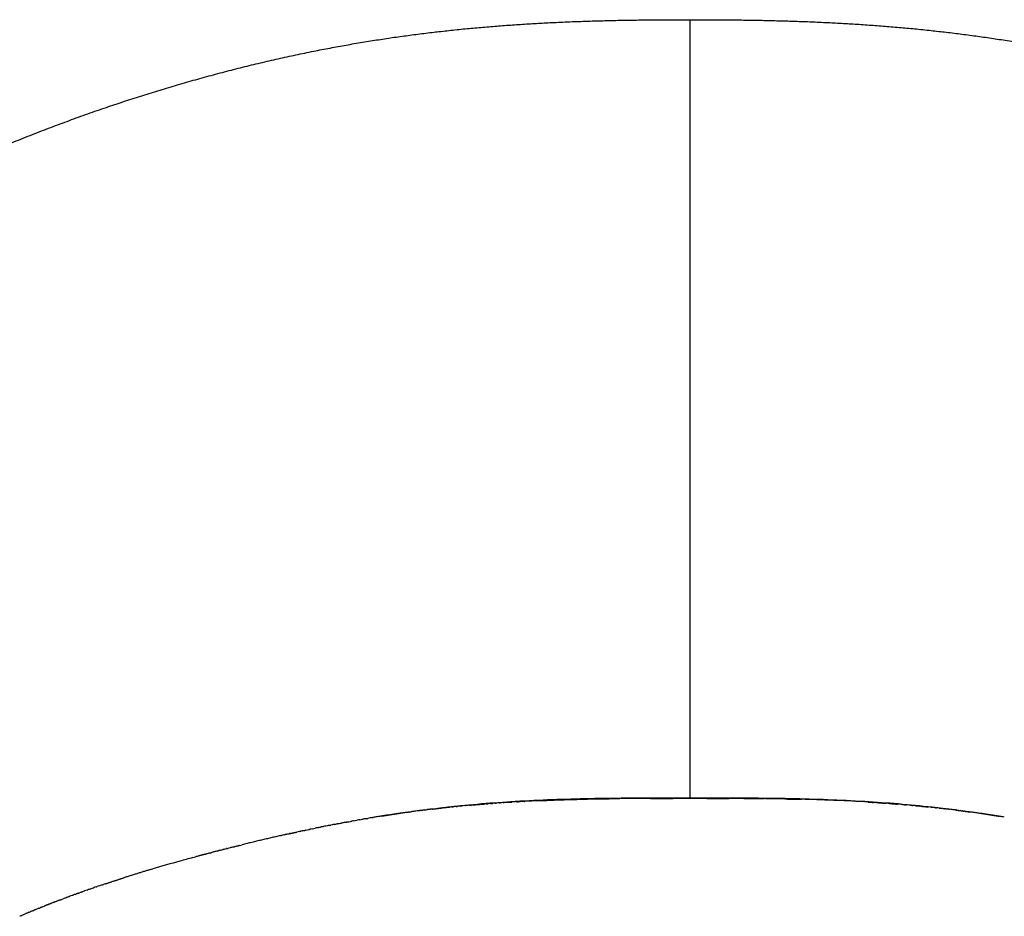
# Model space of a CAD drawing. Header units: millimetres. Extents: x -1034 to 742, y 1139 to 3175.
# Tile 9 of 15: x 271 to 464, y 1573 to 1749. Entities that reach past the tile are written whole.
import ezdxf

# ---------------------------------------------------------------- set-up
doc = ezdxf.new("R2010")
doc.units = ezdxf.units.MM
doc.header["$MEASUREMENT"] = 0
doc.layers.add('2DVýkres$viditelné$tečné', color=7, linetype='Continuous', true_color=0x000000)
doc.layers.add('2DVýkres$viditelné$čáry', color=7, linetype='Continuous', true_color=0x000000)

msp = doc.modelspace()

# ---------------------------------------------------------------- linework, layer by layer
at = {"layer": '2DVýkres$viditelné$tečné'}
for points, degree in [([(402.39, 1748.68), (402.39, 1698.45), (402.39, 1648.23), (402.39, 1598.01)], 3), ([(402.39, 1598.01), (402.39, 1597.03), (402.39, 1596.06)], 2), ([(402.39, 1596.06), (402.39, 1596), (402.39, 1595.94)], 2)]:
    msp.add_open_spline(points, degree=degree, dxfattribs=at)
at = {"layer": '2DVýkres$viditelné$čáry'}
for points, weights, knots in [([(166.79, 1654.51), (169.55, 1657.67), (172.41, 1660.74), (175.35, 1663.74), (178.26, 1666.7), (181.26, 1669.59), (184.34, 1672.39), (187.39, 1675.17), (190.52, 1677.87), (193.71, 1680.49), (196.89, 1683.09), (200.13, 1685.61), (203.43, 1688.05), (209.96, 1692.88), (216.73, 1697.41), (223.69, 1701.65), (230.54, 1705.82), (237.57, 1709.71), (244.75, 1713.34), (258.57, 1720.32), (273.04, 1726.38), (287.74, 1731.41), (301.21, 1736.01), (315.23, 1739.85), (329.23, 1742.62), (341.81, 1745.12), (354.18, 1746.71), (378.88, 1748.46), (390.46, 1748.68), (402.39, 1748.68)], [1, 0.999719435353, 0.999719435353, 1, 0.999745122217, 0.999745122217, 1, 0.999770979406, 0.999770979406, 1, 0.999796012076, 0.999796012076, 1, 1, 1, 1, 1, 1, 1, 1, 1, 1, 1, 1, 1, 1, 1, 1, 1, 1], [0, 0, 0, 0, 12.583052, 12.583052, 12.583052, 25.063124, 25.063124, 25.063124, 37.453896, 37.453896, 37.453896, 49.76698, 49.76698, 49.76698, 74.468849, 74.468849, 74.468849, 98.771702, 98.771702, 98.771702, 145.723938, 145.723938, 145.723938, 188.881394, 188.881394, 188.881394, 227.016168, 227.016168, 262.48377, 262.48377, 262.48377, 262.48377]), ([(402.39, 1748.68), (414.32, 1748.68), (425.89, 1748.46), (450.6, 1746.71), (462.96, 1745.12), (475.54, 1742.62), (489.55, 1739.85), (503.57, 1736.01), (517.04, 1731.41), (531.74, 1726.38), (546.21, 1720.32), (560.03, 1713.34), (567.2, 1709.71), (574.24, 1705.82), (581.09, 1701.65), (588.05, 1697.41), (594.82, 1692.88), (601.35, 1688.05), (604.65, 1685.61), (607.89, 1683.09), (611.06, 1680.49), (614.26, 1677.87), (617.39, 1675.17), (620.44, 1672.39), (623.52, 1669.59), (626.51, 1666.7), (629.43, 1663.74), (632.37, 1660.74), (635.22, 1657.67), (637.99, 1654.51)], [1, 1, 1, 1, 1, 1, 1, 1, 1, 1, 1, 1, 1, 1, 1, 1, 1, 1, 0.999796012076, 0.999796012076, 1, 0.999770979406, 0.999770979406, 1, 0.999745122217, 0.999745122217, 1, 0.999719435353, 0.999719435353, 1], [0, 0, 0, 0, 35.467602, 35.467602, 73.602375, 73.602375, 73.602375, 116.759832, 116.759832, 116.759832, 163.712067, 163.712067, 163.712067, 188.014921, 188.014921, 188.014921, 212.71679, 212.71679, 212.71679, 225.029873, 225.029873, 225.029873, 237.420645, 237.420645, 237.420645, 249.900717, 249.900717, 249.900717, 262.48377, 262.48377, 262.48377, 262.48377])]:
    msp.add_rational_spline(points, weights, degree=3, knots=knots, dxfattribs=at)
for points, knots in [([(341.97, 1592.46), (344.15, 1592.82), (348.46, 1593.48), (357.17, 1594.57), (368.55, 1595.5), (380.57, 1595.92), (392, 1596.06), (398.57, 1596.06), (402.39, 1596.06)], [0, 0, 0, 0, 6.642814, 13.0672, 26.318708, 40.889569, 49.153021, 60.604719, 60.604719, 60.604719, 60.604719]), ([(393.56, 1595.92), (388.44, 1595.9), (383.33, 1595.85), (374.59, 1595.58), (371.02, 1595.43), (367.45, 1595.21)], [8.821891, 8.821891, 8.821891, 8.821891, 24.208215, 24.208215, 34.951506, 34.951506, 34.951506, 34.951506]), ([(372.33, 1595.47), (372.99, 1595.49), (374.29, 1595.55), (376.91, 1595.65), (381.7, 1595.79), (385.84, 1595.86), (388.67, 1595.89)], [0, 0, 0, 0, 1.957583, 3.922253, 7.851564, 16.342121, 16.342121, 16.342121, 16.342121]), ([(402.39, 1596.06), (406.17, 1596.06), (412.75, 1596.06), (424.19, 1595.92), (436.24, 1595.5), (449.83, 1594.39), (458.51, 1593.17), (462.82, 1592.46)], [0, 0, 0, 0, 11.352101, 19.738413, 34.300725, 47.53328, 60.614254, 60.614254, 60.614254, 60.614254]), ([(437.33, 1595.21), (433.76, 1595.43), (430.19, 1595.58), (421.45, 1595.85), (416.34, 1595.9), (411.22, 1595.92)], [114.629017, 114.629017, 114.629017, 114.629017, 125.372308, 125.372308, 140.758632, 140.758632, 140.758632, 140.758632]), ([(335.21, 1591.31), (335.41, 1591.34), (335.61, 1591.38), (335.91, 1591.43), (336.01, 1591.45), (336.1, 1591.47)], [0.6192645, 0.6192645, 0.6192645, 0.6192645, 1.2401534, 1.2401534, 1.5321001, 1.5321001, 1.5321001, 1.5321001]), ([(336.43, 1591.53), (336.63, 1591.56), (336.83, 1591.6), (337.07, 1591.64), (337.11, 1591.65), (337.14, 1591.65)], [1.8614912, 1.8614912, 1.8614912, 1.8614912, 2.4828292, 2.4828292, 2.5918629, 2.5918629, 2.5918629, 2.5918629]), ([(329.63, 1590.23), (329.6, 1590.23), (329.56, 1590.22), (329.44, 1590.19), (329.36, 1590.18), (329.27, 1590.16)], [5.0709928, 5.0709928, 5.0709928, 5.0709928, 5.1811213, 5.1811213, 5.4448001, 5.4448001, 5.4448001, 5.4448001]), ([(331.46, 1590.6), (331.3, 1590.56), (331.13, 1590.53), (330.82, 1590.47), (330.67, 1590.44), (330.52, 1590.41)], [22.909139, 22.909139, 22.909139, 22.909139, 23.4221635, 23.4221635, 23.8704472, 23.8704472, 23.8704472, 23.8704472]), ([(304.88, 1584.32), (304.04, 1584.09), (303.19, 1583.86), (300.58, 1583.13), (298.81, 1582.62), (297.05, 1582.1)], [50.287841, 50.287841, 50.287841, 50.287841, 52.915373, 52.915373, 58.440912, 58.440912, 58.440912, 58.440912])]:
    msp.add_open_spline(points, degree=3, knots=knots, dxfattribs=at)
for points, degree in [([(366.69, 1595.16), (366.44, 1595.15), (366.19, 1595.13), (365.94, 1595.11)], 3), ([(367.45, 1595.21), (367.2, 1595.19), (366.95, 1595.18), (366.69, 1595.16)], 3), ([(366.69, 1595.16), (366.95, 1595.18), (367.2, 1595.19), (367.45, 1595.21)], 3), ([(368.35, 1595.26), (368.6, 1595.27), (368.84, 1595.29), (369.09, 1595.3)], 3), ([(369.89, 1595.35), (369.62, 1595.33), (369.36, 1595.32), (369.09, 1595.3)], 3), ([(369.89, 1595.35), (369.9, 1595.35), (369.9, 1595.35), (369.91, 1595.35)], 3), ([(370.71, 1595.39), (370.44, 1595.37), (370.17, 1595.36), (369.91, 1595.35)], 3), ([(370.71, 1595.39), (370.71, 1595.39), (370.72, 1595.39), (370.72, 1595.39)], 3), ([(371.52, 1595.43), (371.25, 1595.41), (370.99, 1595.4), (370.72, 1595.39)], 3), ([(371.52, 1595.43), (371.53, 1595.43), (371.53, 1595.43), (371.54, 1595.43)], 3), ([(372.33, 1595.47), (372.07, 1595.45), (371.81, 1595.44), (371.54, 1595.43)], 3), ([(394.66, 1595.93), (394.3, 1595.93), (393.93, 1595.92), (393.56, 1595.92)], 3), ([(411.22, 1595.92), (410.85, 1595.92), (410.48, 1595.93), (410.11, 1595.93)], 3), ([(436.43, 1595.26), (432.37, 1595.49), (428.31, 1595.65), (424.24, 1595.75)], 3), ([(438.16, 1595.16), (438.06, 1595.16), (437.95, 1595.17), (437.84, 1595.18)], 3), ([(438.88, 1595.11), (438.71, 1595.12), (438.53, 1595.13), (438.36, 1595.14)], 3), ([(346.77, 1593.18), (346.89, 1593.19), (347, 1593.21), (347.12, 1593.23)], 3), ([(347.38, 1593.26), (347.29, 1593.25), (347.21, 1593.24), (347.12, 1593.23)], 3), ([(347.38, 1593.26), (347.54, 1593.28), (347.7, 1593.31), (347.87, 1593.33)], 3), ([(348.59, 1593.42), (348.35, 1593.39), (348.11, 1593.36), (347.87, 1593.33)], 3), ([(348.62, 1593.43), (348.61, 1593.43), (348.6, 1593.43), (348.59, 1593.42)], 3), ([(349.2, 1593.5), (349, 1593.48), (348.81, 1593.45), (348.62, 1593.43)], 3), ([(349.2, 1593.5), (349.25, 1593.51), (349.31, 1593.52), (349.36, 1593.53)], 3), ([(349.8, 1593.58), (349.66, 1593.56), (349.51, 1593.55), (349.36, 1593.53)], 3), ([(349.8, 1593.58), (349.87, 1593.59), (349.94, 1593.6), (350.01, 1593.61)], 3), ([(350.11, 1593.62), (350.08, 1593.62), (350.05, 1593.61), (350.01, 1593.61)], 3), ([(350.41, 1593.66), (350.31, 1593.65), (350.21, 1593.63), (350.11, 1593.62)], 3), ([(350.41, 1593.66), (350.56, 1593.68), (350.71, 1593.7), (350.86, 1593.72)], 3), ([(354.04, 1594.09), (353.98, 1594.08), (353.92, 1594.07), (353.87, 1594.07)], 3), ([(354.04, 1594.09), (354.23, 1594.11), (354.43, 1594.13), (354.62, 1594.15)], 3), ([(354.88, 1594.18), (354.79, 1594.17), (354.71, 1594.16), (354.62, 1594.15)], 3), ([(354.88, 1594.18), (354.99, 1594.19), (355.1, 1594.2), (355.21, 1594.21)], 3), ([(355.37, 1594.23), (355.32, 1594.22), (355.27, 1594.22), (355.21, 1594.21)], 3), ([(355.72, 1594.26), (355.6, 1594.25), (355.49, 1594.24), (355.37, 1594.23)], 3), ([(355.72, 1594.26), (355.86, 1594.28), (355.99, 1594.29), (356.12, 1594.31)], 3), ([(356.56, 1594.35), (356.42, 1594.33), (356.27, 1594.32), (356.12, 1594.31)], 3), ([(356.56, 1594.35), (356.67, 1594.36), (356.77, 1594.37), (356.88, 1594.38)], 3), ([(357.4, 1594.43), (357.23, 1594.41), (357.05, 1594.4), (356.88, 1594.38)], 3), ([(357.4, 1594.43), (357.48, 1594.44), (357.55, 1594.45), (357.63, 1594.45)], 3), ([(358.24, 1594.51), (358.04, 1594.49), (357.83, 1594.47), (357.63, 1594.45)], 3), ([(358.24, 1594.51), (358.29, 1594.52), (358.34, 1594.52), (358.38, 1594.52)], 3), ([(359.14, 1594.59), (358.89, 1594.57), (358.64, 1594.55), (358.38, 1594.52)], 3), ([(359.14, 1594.59), (359.39, 1594.61), (359.64, 1594.64), (359.89, 1594.66)], 3), ([(359.92, 1594.66), (359.91, 1594.66), (359.9, 1594.66), (359.89, 1594.66)], 3), ([(362.44, 1594.87), (362.34, 1594.86), (362.25, 1594.85), (362.16, 1594.84)], 3), ([(362.44, 1594.87), (362.54, 1594.87), (362.65, 1594.88), (362.76, 1594.89)], 3), ([(362.91, 1594.9), (362.86, 1594.9), (362.81, 1594.89), (362.76, 1594.89)], 3), ([(363.27, 1594.93), (363.15, 1594.92), (363.03, 1594.91), (362.91, 1594.9)], 3), ([(363.27, 1594.93), (363.4, 1594.94), (363.54, 1594.95), (363.67, 1594.96)], 3), ([(364.11, 1594.99), (363.96, 1594.98), (363.82, 1594.97), (363.67, 1594.96)], 3), ([(364.11, 1594.99), (364.21, 1595), (364.32, 1595), (364.43, 1595.01)], 3), ([(364.95, 1595.05), (364.77, 1595.04), (364.6, 1595.02), (364.43, 1595.01)], 3), ([(364.95, 1595.05), (365.02, 1595.05), (365.1, 1595.06), (365.18, 1595.06)], 3), ([(365.78, 1595.1), (365.58, 1595.09), (365.38, 1595.08), (365.18, 1595.06)], 3), ([(365.78, 1595.1), (365.83, 1595.11), (365.89, 1595.11), (365.94, 1595.11)], 3), ([(438.88, 1595.11), (438.92, 1595.11), (438.96, 1595.11), (439, 1595.1)], 3), ([(439.4, 1595.08), (439.26, 1595.09), (439.13, 1595.09), (439, 1595.1)], 3), ([(441.53, 1594.93), (441.33, 1594.94), (441.14, 1594.95), (440.95, 1594.97)], 3), ([(443.18, 1594.8), (443.13, 1594.8), (443.07, 1594.81), (443.02, 1594.81)], 3), ([(443.54, 1594.77), (443.42, 1594.78), (443.3, 1594.79), (443.18, 1594.8)], 3), ([(444.05, 1594.73), (443.88, 1594.74), (443.71, 1594.76), (443.54, 1594.77)], 3), ([(444.05, 1594.73), (444.32, 1594.71), (444.59, 1594.68), (444.86, 1594.66)], 3), ([(445.09, 1594.64), (445.01, 1594.65), (444.93, 1594.65), (444.86, 1594.66)], 3), ([(445.7, 1594.59), (445.49, 1594.61), (445.29, 1594.62), (445.09, 1594.64)], 3), ([(445.7, 1594.59), (445.84, 1594.57), (445.98, 1594.56), (446.12, 1594.55)], 3), ([(446.53, 1594.51), (446.4, 1594.52), (446.26, 1594.54), (446.12, 1594.55)], 3), ([(446.53, 1594.51), (446.81, 1594.48), (447.09, 1594.46), (447.37, 1594.43)], 3), ([(447.67, 1594.4), (447.57, 1594.41), (447.47, 1594.42), (447.37, 1594.43)], 3), ([(449.73, 1594.19), (449.56, 1594.21), (449.39, 1594.23), (449.21, 1594.25)], 3), ([(449.73, 1594.19), (449.79, 1594.19), (449.84, 1594.18), (449.9, 1594.18)], 3), ([(450.24, 1594.14), (450.13, 1594.15), (450.01, 1594.16), (449.9, 1594.18)], 3), ([(450.4, 1594.12), (450.35, 1594.13), (450.3, 1594.13), (450.24, 1594.14)], 3), ([(450.4, 1594.12), (450.51, 1594.11), (450.63, 1594.1), (450.74, 1594.09)], 3), ([(451.27, 1594.03), (451.09, 1594.05), (450.92, 1594.07), (450.74, 1594.09)], 3), ([(451.27, 1594.03), (451.44, 1594.01), (451.61, 1593.99), (451.78, 1593.97)], 3), ([(451.96, 1593.95), (451.9, 1593.96), (451.84, 1593.96), (451.78, 1593.97)], 3), ([(451.96, 1593.95), (452.07, 1593.94), (452.18, 1593.92), (452.3, 1593.91)], 3), ([(452.57, 1593.88), (452.48, 1593.89), (452.39, 1593.9), (452.3, 1593.91)], 3), ([(452.57, 1593.88), (452.65, 1593.87), (452.73, 1593.86), (452.81, 1593.85)], 3), ([(453.18, 1593.81), (453.06, 1593.82), (452.93, 1593.83), (452.81, 1593.85)], 3), ([(453.18, 1593.81), (453.23, 1593.8), (453.27, 1593.79), (453.32, 1593.79)], 3), ([(453.79, 1593.73), (453.63, 1593.75), (453.48, 1593.77), (453.32, 1593.79)], 3), ([(453.79, 1593.73), (453.8, 1593.73), (453.82, 1593.73), (453.84, 1593.73)], 3), ([(454.4, 1593.66), (454.21, 1593.68), (454.02, 1593.7), (453.84, 1593.73)], 3), ([(454.4, 1593.66), (454.55, 1593.64), (454.7, 1593.62), (454.86, 1593.6)], 3), ([(455, 1593.58), (454.96, 1593.58), (454.91, 1593.59), (454.86, 1593.6)], 3), ([(455, 1593.58), (455.13, 1593.56), (455.25, 1593.55), (455.37, 1593.53)], 3), ([(455.61, 1593.5), (455.53, 1593.51), (455.45, 1593.52), (455.37, 1593.53)], 3), ([(455.61, 1593.5), (455.7, 1593.49), (455.79, 1593.48), (455.88, 1593.47)], 3), ([(455.98, 1593.45), (455.95, 1593.46), (455.92, 1593.46), (455.88, 1593.47)], 3), ([(455.98, 1593.45), (456.05, 1593.44), (456.12, 1593.43), (456.19, 1593.42)], 3), ([(456.39, 1593.4), (456.32, 1593.41), (456.26, 1593.42), (456.19, 1593.42)], 3), ([(334.9, 1591.25), (334.96, 1591.26), (335.01, 1591.27), (335.06, 1591.28)], 3), ([(335.21, 1591.31), (335.16, 1591.3), (335.11, 1591.29), (335.06, 1591.28)], 3), ([(336.43, 1591.53), (336.32, 1591.51), (336.21, 1591.49), (336.1, 1591.47)], 3), ([(337.64, 1591.74), (337.48, 1591.71), (337.31, 1591.68), (337.14, 1591.65)], 3), ([(337.64, 1591.74), (337.82, 1591.77), (338, 1591.8), (338.18, 1591.84)], 3), ([(338.86, 1591.95), (338.64, 1591.91), (338.41, 1591.87), (338.18, 1591.84)], 3), ([(338.86, 1591.95), (338.98, 1591.97), (339.1, 1591.99), (339.23, 1592.01)], 3), ([(340.08, 1592.16), (339.8, 1592.11), (339.51, 1592.06), (339.23, 1592.01)], 3), ([(340.08, 1592.16), (340.14, 1592.17), (340.2, 1592.18), (340.26, 1592.19)], 3), ([(462.82, 1592.46), (462.89, 1592.45), (462.96, 1592.44), (463.03, 1592.43)], 3), ([(325.83, 1589.44), (325.66, 1589.41), (325.49, 1589.37), (325.32, 1589.33)], 3), ([(325.83, 1589.44), (325.91, 1589.46), (326, 1589.48), (326.09, 1589.5)], 3), ([(326.45, 1589.57), (326.33, 1589.55), (326.21, 1589.52), (326.09, 1589.5)], 3), ([(326.45, 1589.57), (326.59, 1589.6), (326.72, 1589.63), (326.86, 1589.66)], 3), ([(327.08, 1589.71), (327, 1589.69), (326.93, 1589.68), (326.86, 1589.66)], 3), ([(327.08, 1589.71), (327.26, 1589.74), (327.44, 1589.78), (327.62, 1589.82)], 3), ([(327.7, 1589.84), (327.68, 1589.83), (327.65, 1589.83), (327.62, 1589.82)], 3), ([(327.7, 1589.84), (327.76, 1589.85), (327.82, 1589.86), (327.88, 1589.87)], 3), ([(328.33, 1589.97), (328.18, 1589.94), (328.03, 1589.91), (327.88, 1589.87)], 3), ([(328.33, 1589.97), (328.52, 1590.01), (328.72, 1590.05), (328.91, 1590.09)], 3), ([(329.27, 1590.16), (329.15, 1590.14), (329.03, 1590.11), (328.91, 1590.09)], 3), ([(329.63, 1590.23), (329.73, 1590.25), (329.83, 1590.27), (329.93, 1590.29)], 3), ([(330.21, 1590.35), (330.12, 1590.33), (330.03, 1590.31), (329.93, 1590.29)], 3), ([(330.52, 1590.41), (330.42, 1590.39), (330.31, 1590.37), (330.21, 1590.35)], 3), ([(331.7, 1590.64), (331.62, 1590.63), (331.54, 1590.61), (331.46, 1590.6)], 3), ([(331.7, 1590.64), (331.8, 1590.66), (331.89, 1590.68), (331.99, 1590.7)], 3), ([(332.4, 1590.78), (332.26, 1590.75), (332.13, 1590.73), (331.99, 1590.7)], 3), ([(332.72, 1590.84), (332.61, 1590.82), (332.51, 1590.8), (332.4, 1590.78)], 3), ([(332.72, 1590.84), (332.82, 1590.86), (332.91, 1590.88), (333.01, 1590.9)], 3), ([(333.35, 1590.96), (333.23, 1590.94), (333.12, 1590.92), (333.01, 1590.9)], 3), ([(333.35, 1590.96), (333.48, 1590.99), (333.76, 1591.04), (334.04, 1591.09)], 3), ([(334.75, 1591.22), (334.51, 1591.18), (334.27, 1591.13), (334.04, 1591.09)], 3), ([(334.75, 1591.22), (334.8, 1591.23), (334.85, 1591.24), (334.9, 1591.25)], 3), ([(334.9, 1591.25), (334.9, 1591.25), (334.9, 1591.25)], 2), ([(322.08, 1588.62), (322.14, 1588.63), (322.2, 1588.64), (322.25, 1588.66)], 3), ([(322.71, 1588.76), (322.56, 1588.72), (322.4, 1588.69), (322.25, 1588.66)], 3), ([(322.71, 1588.76), (322.81, 1588.78), (322.92, 1588.81), (323.02, 1588.83)], 3), ([(323.33, 1588.9), (323.23, 1588.87), (323.12, 1588.85), (323.02, 1588.83)], 3), ([(323.33, 1588.9), (323.48, 1588.93), (323.63, 1588.96), (323.79, 1589)], 3), ([(323.95, 1589.04), (323.9, 1589.02), (323.84, 1589.01), (323.79, 1589)], 3), ([(309.74, 1585.61), (309.53, 1585.56), (309.33, 1585.51), (309.13, 1585.46)], 3), ([(309.74, 1585.61), (309.82, 1585.64), (309.9, 1585.66), (309.99, 1585.68)], 3), ([(310.35, 1585.77), (310.23, 1585.74), (310.11, 1585.71), (309.99, 1585.68)], 3), ([(310.35, 1585.77), (310.48, 1585.81), (310.62, 1585.84), (310.75, 1585.88)], 3), ([(310.96, 1585.93), (310.89, 1585.91), (310.82, 1585.9), (310.75, 1585.88)], 3), ([(310.96, 1585.93), (311.15, 1585.98), (311.33, 1586.03), (311.52, 1586.07)], 3), ([(311.58, 1586.09), (311.56, 1586.08), (311.54, 1586.08), (311.52, 1586.07)], 3), ([(311.58, 1586.09), (311.63, 1586.1), (311.68, 1586.11), (311.73, 1586.13)], 3), ([(312.19, 1586.24), (312.03, 1586.21), (311.88, 1586.17), (311.73, 1586.13)], 3), ([(312.8, 1586.4), (312.6, 1586.35), (312.39, 1586.3), (312.19, 1586.24)], 3), ([(312.8, 1586.4), (312.89, 1586.42), (312.97, 1586.44), (313.05, 1586.46)], 3), ([(313.42, 1586.55), (313.29, 1586.52), (313.17, 1586.49), (313.05, 1586.46)], 3), ([(313.42, 1586.55), (313.55, 1586.59), (313.68, 1586.62), (313.82, 1586.65)], 3), ([(314.03, 1586.71), (313.96, 1586.69), (313.89, 1586.67), (313.82, 1586.65)], 3), ([(314.03, 1586.71), (314.22, 1586.75), (314.4, 1586.8), (314.58, 1586.84)], 3), ([(304.88, 1584.32), (305.05, 1584.37), (305.22, 1584.41), (305.39, 1584.46)], 3), ([(305.4, 1584.46), (305.4, 1584.46), (305.39, 1584.46), (305.39, 1584.46)], 3), ([(306.09, 1584.65), (305.86, 1584.59), (305.63, 1584.52), (305.4, 1584.46)], 3), ([(307.31, 1584.97), (307.4, 1585), (307.49, 1585.02), (307.58, 1585.05)], 3), ([(307.69, 1585.08), (307.65, 1585.07), (307.61, 1585.06), (307.58, 1585.05)], 3), ([(307.91, 1585.14), (307.84, 1585.12), (307.77, 1585.1), (307.69, 1585.08)], 3), ([(308.17, 1585.2), (308.09, 1585.18), (308, 1585.16), (307.91, 1585.14)], 3), ([(308.17, 1585.2), (308.27, 1585.23), (308.36, 1585.25), (308.46, 1585.28)], 3), ([(309.13, 1585.46), (308.91, 1585.4), (308.68, 1585.34), (308.46, 1585.28)], 3), ([(296.57, 1581.96), (296.73, 1582.01), (296.89, 1582.05), (297.05, 1582.1)], 3), ([(283.55, 1577.73), (283.59, 1577.75), (283.63, 1577.76), (283.67, 1577.78)], 3), ([(284.14, 1577.94), (283.98, 1577.89), (283.83, 1577.83), (283.67, 1577.78)], 3), ([(284.14, 1577.94), (284.22, 1577.97), (284.31, 1578), (284.39, 1578.03)], 3), ([(284.73, 1578.15), (284.62, 1578.11), (284.51, 1578.07), (284.39, 1578.03)], 3), ([(284.73, 1578.15), (284.78, 1578.17), (284.84, 1578.19), (284.9, 1578.21)], 3), ([(285.32, 1578.35), (285.18, 1578.3), (285.04, 1578.26), (284.9, 1578.21)], 3), ([(285.32, 1578.35), (285.37, 1578.37), (285.43, 1578.39), (285.48, 1578.41)], 3), ([(285.91, 1578.56), (285.77, 1578.51), (285.62, 1578.46), (285.48, 1578.41)], 3), ([(285.91, 1578.56), (285.97, 1578.58), (286.04, 1578.6), (286.1, 1578.62)], 3), ([(286.6, 1578.79), (286.43, 1578.74), (286.27, 1578.68), (286.1, 1578.62)], 3), ([(286.6, 1578.79), (286.64, 1578.81), (286.68, 1578.82), (286.72, 1578.83)], 3), ([(287.08, 1578.96), (286.96, 1578.91), (286.84, 1578.87), (286.72, 1578.83)], 3), ([(287.08, 1578.96), (287.17, 1578.98), (287.25, 1579.01), (287.34, 1579.04)], 3), ([(287.67, 1579.15), (287.56, 1579.12), (287.45, 1579.08), (287.34, 1579.04)], 3), ([(278.25, 1575.78), (278.34, 1575.81), (278.42, 1575.84), (278.5, 1575.87)], 3), ([(278.62, 1575.92), (278.58, 1575.9), (278.54, 1575.89), (278.5, 1575.87)], 3), ([(278.85, 1576), (278.77, 1575.98), (278.7, 1575.95), (278.62, 1575.92)], 3), ([(278.85, 1576), (279.04, 1576.08), (279.24, 1576.15), (279.43, 1576.23)], 3), ([(280.02, 1576.45), (279.83, 1576.37), (279.63, 1576.3), (279.43, 1576.23)], 3), ([(280.02, 1576.45), (280.04, 1576.45), (280.05, 1576.46), (280.06, 1576.46)], 3), ([(280.61, 1576.67), (280.43, 1576.6), (280.24, 1576.53), (280.06, 1576.46)], 3), ([(280.61, 1576.67), (280.67, 1576.69), (280.72, 1576.71), (280.78, 1576.73)], 3), ([(281.2, 1576.89), (281.06, 1576.83), (280.92, 1576.78), (280.78, 1576.73)], 3), ([(281.2, 1576.89), (281.27, 1576.91), (281.33, 1576.93), (281.39, 1576.95)], 3), ([(281.5, 1576.99), (281.46, 1576.98), (281.43, 1576.97), (281.39, 1576.95)], 3), ([(281.79, 1577.1), (281.69, 1577.07), (281.6, 1577.03), (281.5, 1576.99)], 3), ([(281.79, 1577.1), (281.89, 1577.14), (281.99, 1577.17), (282.09, 1577.21)], 3), ([(282.22, 1577.26), (282.18, 1577.24), (282.14, 1577.23), (282.09, 1577.21)], 3), ([(282.38, 1577.31), (282.33, 1577.29), (282.27, 1577.28), (282.22, 1577.26)], 3), ([(282.38, 1577.31), (282.57, 1577.38), (282.76, 1577.45), (282.95, 1577.52)], 3), ([(282.96, 1577.52), (282.96, 1577.52), (282.95, 1577.52), (282.95, 1577.52)], 3), ([(282.96, 1577.52), (283.06, 1577.56), (283.16, 1577.59), (283.26, 1577.63)], 3), ([(283.55, 1577.73), (283.45, 1577.7), (283.36, 1577.66), (283.26, 1577.63)], 3), ([(273.51, 1573.89), (273.34, 1573.82), (273.17, 1573.75), (273, 1573.67)], 3), ([(273.51, 1573.89), (273.57, 1573.91), (273.63, 1573.94), (273.69, 1573.96)], 3), ([(274.11, 1574.13), (273.97, 1574.08), (273.83, 1574.02), (273.69, 1573.96)], 3), ([(274.11, 1574.13), (274.2, 1574.17), (274.3, 1574.21), (274.39, 1574.25)], 3), ([(274.7, 1574.37), (274.6, 1574.33), (274.5, 1574.29), (274.39, 1574.25)], 3), ([(274.7, 1574.37), (274.79, 1574.41), (274.88, 1574.45), (274.96, 1574.48)], 3), ([(275.09, 1574.53), (275.05, 1574.51), (275.01, 1574.5), (274.96, 1574.48)], 3), ([(275.3, 1574.61), (275.23, 1574.59), (275.16, 1574.56), (275.09, 1574.53)], 3), ([(275.3, 1574.61), (275.46, 1574.68), (275.62, 1574.75), (275.79, 1574.81)], 3), ([(277.07, 1575.32), (277.12, 1575.34), (277.16, 1575.35), (277.2, 1575.37)], 3), ([(277.66, 1575.55), (277.51, 1575.49), (277.36, 1575.43), (277.2, 1575.37)], 3), ([(277.66, 1575.55), (277.71, 1575.57), (277.76, 1575.59), (277.81, 1575.61)], 3), ([(277.91, 1575.65), (277.88, 1575.63), (277.85, 1575.62), (277.81, 1575.61)], 3), ([(278.25, 1575.78), (278.14, 1575.73), (278.03, 1575.69), (277.91, 1575.65)], 3), ([(271.13, 1572.88), (271.06, 1572.86), (271, 1572.83), (270.93, 1572.8)], 3), ([(271.13, 1572.88), (271.2, 1572.92), (271.28, 1572.95), (271.35, 1572.98)], 3), ([(271.62, 1573.09), (271.53, 1573.06), (271.44, 1573.02), (271.35, 1572.98)], 3), ([(271.73, 1573.14), (271.69, 1573.12), (271.66, 1573.11), (271.62, 1573.09)], 3), ([(271.73, 1573.14), (271.82, 1573.18), (271.92, 1573.22), (272.01, 1573.26)], 3), ([(272.32, 1573.39), (272.22, 1573.35), (272.12, 1573.3), (272.01, 1573.26)], 3), ([(272.32, 1573.39), (272.42, 1573.43), (272.52, 1573.47), (272.62, 1573.52)], 3), ([(272.92, 1573.64), (272.82, 1573.6), (272.72, 1573.56), (272.62, 1573.52)], 3), ([(273, 1573.67), (272.97, 1573.66), (272.94, 1573.65), (272.92, 1573.64)], 3)]:
    msp.add_open_spline(points, degree=degree, dxfattribs=at)
for points, weights in [([(391.79, 1595.91), (390.23, 1595.9), (388.67, 1595.89)], [1, 0.999998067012, 1]), ([(394.66, 1595.93), (396.87, 1595.94), (399.08, 1595.94)], [1, 0.999998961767, 1]), ([(405.7, 1595.94), (402.39, 1595.94), (399.08, 1595.94)], [1, 0.999999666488, 1]), ([(405.7, 1595.94), (407.91, 1595.94), (410.11, 1595.93)], [1, 0.999998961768, 1]), ([(412.98, 1595.91), (414.95, 1595.9), (416.92, 1595.88)], [1, 0.999996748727, 1]), ([(421, 1595.82), (418.96, 1595.86), (416.92, 1595.88)], [1, 0.999994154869, 1]), ([(421, 1595.82), (422.62, 1595.79), (424.24, 1595.75)], [1, 0.999994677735, 1]), ([(437.33, 1595.21), (437.84, 1595.18), (438.36, 1595.14)], [1, 0.99999860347, 1]), ([(351.92, 1593.84), (351.39, 1593.78), (350.86, 1593.72)], [1, 0.999997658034, 1]), ([(351.92, 1593.84), (352.89, 1593.96), (353.87, 1594.07)], [1, 0.999991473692, 1]), ([(359.92, 1594.66), (361.04, 1594.76), (362.16, 1594.84)], [1, 0.999991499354, 1]), ([(439.4, 1595.08), (440.17, 1595.02), (440.95, 1594.97)], [1, 0.99999648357, 1]), ([(441.53, 1594.93), (442.27, 1594.87), (443.02, 1594.81)], [1, 0.999996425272, 1]), ([(447.67, 1594.4), (448.44, 1594.33), (449.21, 1594.25)], [1, 0.999995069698, 1]), ([(456.39, 1593.4), (456.9, 1593.33), (457.4, 1593.26)], [1, 0.999998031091, 1]), ([(464.05, 1592.26), (460.73, 1592.8), (457.4, 1593.26)], [1, 0.999921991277, 1]), ([(346.77, 1593.18), (343.51, 1592.72), (340.26, 1592.19)], [1, 0.999926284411, 1]), ([(322.08, 1588.62), (318.33, 1587.77), (314.58, 1586.84)], [1, 0.999947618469, 1]), ([(323.95, 1589.04), (324.64, 1589.19), (325.32, 1589.33)], [1, 0.999997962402, 1]), ([(307.31, 1584.97), (306.7, 1584.81), (306.09, 1584.65)], [1, 0.999998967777, 1]), ([(296.57, 1581.96), (293.88, 1581.16), (291.2, 1580.31)], [1, 0.999955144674, 1]), ([(287.67, 1579.15), (289.43, 1579.74), (291.2, 1580.31)], [1, 0.999974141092, 1]), ([(277.07, 1575.32), (276.43, 1575.07), (275.79, 1574.81)], [1, 0.999994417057, 1])]:
    msp.add_rational_spline(points, weights, degree=2, dxfattribs=at)

doc.saveas('drawing.dxf')
